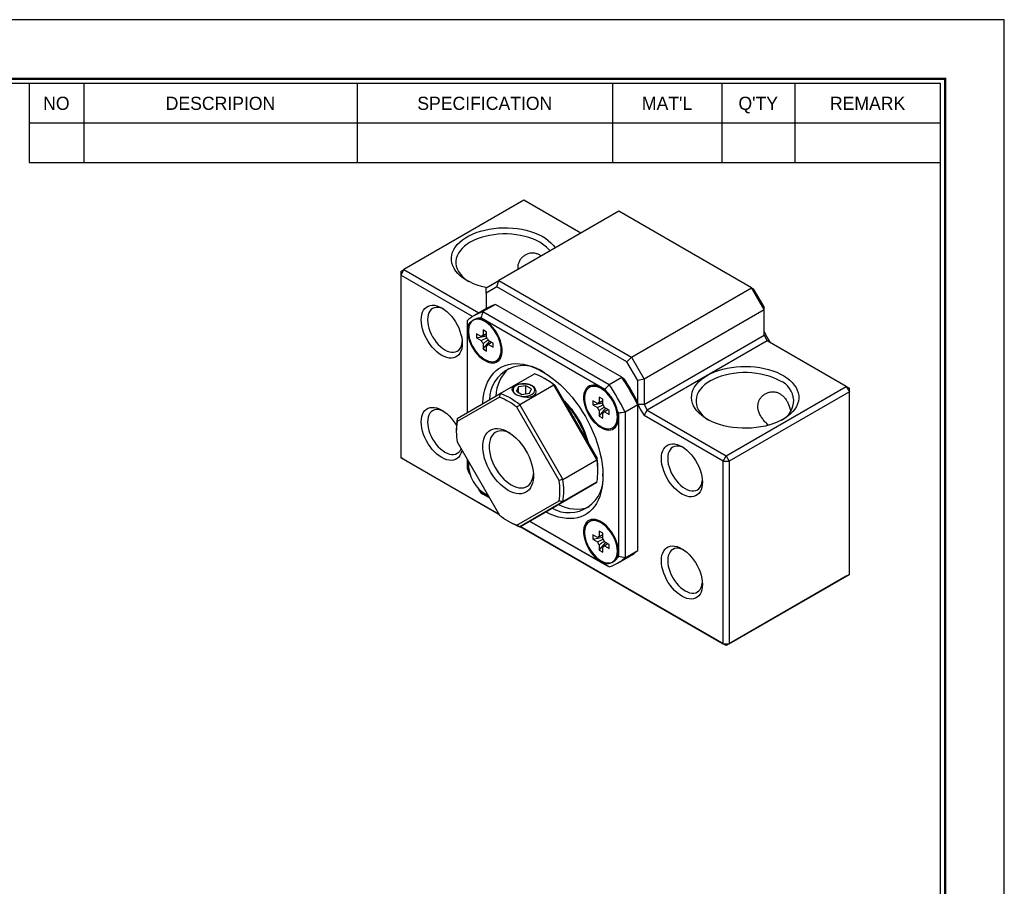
# Model space of a CAD drawing. Header units: millimetres. Extents: x 0 to 303, y 0 to 214.
# Tile 5 of 5: x 193 to 303, y 117 to 214. Entities that reach past the tile are written whole.
import ezdxf
from ezdxf.enums import TextEntityAlignment as Align

# ---------------------------------------------------------------- set-up
doc = ezdxf.new("R2010")
doc.units = ezdxf.units.MM
doc.layers.add('L1', color=7, linetype='CONTINUOUS')
doc.layers.add('OUTLINE', color=7, linetype='CONTINUOUS')

# ---------------------------------------------------------------- blocks, each defined once
blk = doc.blocks.new('표제란')
at = {"layer": 'L1', "color": 0}
for p, q in [((297, 210), (0, 210)), ((297, 0), (297, 210))]:
    blk.add_line(p, q, dxfattribs=at)
at = {"layer": 'L1'}
for p, q in [((190, 203), (190, 194.34)), ((196, 203), (196, 194.34)), ((226, 203), (226, 194.34)), ((254, 203), (254, 194.34)), ((266, 203), (266, 194.34)), ((274, 203), (274, 194.34)), ((190, 198.67), (290, 198.67)), ((190, 194.34), (290, 194.34))]:
    blk.add_line(p, q, dxfattribs=at)
at = {"layer": 'L1', "const_width": 0.25}
blk.add_lwpolyline([(290.5, 6.5), (290.5, 203.5), (10, 203.5), (10, 6.5)], close=True, dxfattribs=at)
at = {"layer": 'L1'}
blk.add_lwpolyline([(290, 7), (290, 203), (10.5, 203), (10.5, 7)], close=True, dxfattribs=at)
for s, p in [('NO', (193, 200.83)), ('DESCRIPION', (211, 200.83)), ('SPECIFICATION', (240, 200.83)), ("MAT'L", (260, 200.83)), ("Q'TY", (270, 200.83)), ('REMARK', (282, 200.83))]:
    blk.add_text(s, height=1.444, dxfattribs=at).set_placement(p, align=Align.MIDDLE_CENTER)
for tag, p in [('필렛', (179.25, 10.9)), ('모따기', (179.25, 8.3))]:
    blk.add_attdef(tag, text='', height=1.15, dxfattribs=at).set_placement(p, align=Align.MIDDLE_LEFT)
at = {"layer": 'OUTLINE', "ltscale": 0.5}
for tag, p, height in [('TITLE', (237.17, 24.41), 2.5), ('도번', (251.18, 15.64), 2.5), ('SCALE', (253.78, 9.55), 1.2), ('DATE', (277.02, 9.51), 1.2)]:
    blk.add_attdef(tag, p, '', height=height, dxfattribs=at)

msp = doc.modelspace()

# ---------------------------------------------------------------- linework, layer by layer
at = {"layer": 'OUTLINE'}
for p, q in [((249.1501, 193.9669), (235.7151, 186.211)), ((255.5134, 190.2934), (249.1501, 193.9669)), ((259.7567, 192.7431), (246.3217, 184.9872)), ((274.606, 184.1708), (259.7567, 192.7431)), ((235.7151, 186.211), (235.3616, 185.5986)), ((235.3616, 186.0068), (235.7151, 186.211)), ((235.7151, 186.211), (244.11, 181.3647)), ((235.3616, 186.0068), (235.3616, 185.5986)), ((235.3616, 185.5986), (235.3616, 165.1851)), ((243.4089, 180.953), (235.3616, 185.5986)), ((244.9075, 184.1705), (246.3217, 184.9872)), ((246.1146, 184.2903), (244.9075, 183.5932)), ((244.9075, 183.5932), (244.9075, 184.1705)), ((246.1146, 184.2903), (246.3217, 184.9872)), ((260.671, 175.8871), (246.1146, 184.2903)), ((246.3217, 184.9872), (261.171, 176.4149)), ((261.171, 176.4149), (274.606, 184.1708)), ((276.0202, 181.7213), (274.606, 184.1708)), ((274.606, 184.1708), (274.8131, 184.0511)), ((274.8131, 184.0511), (276.0202, 181.9604)), ((244.9075, 183.5932), (244.9075, 181.8251)), ((245.0399, 181.9015), (243.6257, 181.0851)), ((245.977, 182.3284), (244.5628, 181.512)), ((260.1015, 174.1745), (245.977, 182.3284)), ((276.0202, 181.7213), (276.0202, 181.9604)), ((258.2087, 172.8179), (244.3342, 180.8275)), ((244.5628, 181.512), (258.6872, 173.3581)), ((276.0202, 181.7213), (262.5852, 173.9654)), ((276.0202, 178.8634), (276.0202, 181.7213)), ((242.7862, 179.9335), (242.7862, 170.2082)), ((243.5776, 180.5955), (243.4716, 180.5343)), ((244.3752, 178.7448), (243.8522, 179.0467)), ((243.8522, 179.0467), (243.8522, 178.5797)), ((243.8522, 178.5797), (244.9737, 178.7963)), ((243.8522, 178.5797), (244.3752, 178.2778)), ((244.3752, 178.2778), (245.0017, 178.5858)), ((244.9737, 179.2273), (244.5692, 179.4608)), ((244.5692, 179.4608), (244.5692, 178.8569)), ((244.5692, 178.8569), (244.9737, 179.053)), ((244.9737, 178.6234), (244.9737, 179.2273)), ((262.5852, 171.1075), (276.0202, 178.8634)), ((276.3738, 178.6592), (276.0202, 179.2716)), ((276.0202, 178.8634), (276.3738, 178.251)), ((276.7272, 178.0469), (276.3738, 178.6592)), ((244.5692, 177.3378), (245.3177, 178.2008)), ((244.5692, 177.9417), (244.5692, 177.3378)), ((244.9737, 177.7082), (245.5279, 178.0794)), ((244.9737, 177.1043), (244.9737, 177.7082)), ((245.6907, 177.9854), (245.1678, 178.2873)), ((245.1678, 177.8202), (245.6907, 177.5183)), ((245.6907, 177.5183), (245.6907, 177.9854)), ((276.3738, 178.251), (269.6562, 174.3731)), ((285.2126, 173.1485), (276.3738, 178.251)), ((244.5692, 177.3378), (244.9737, 177.1043)), ((260.671, 175.8871), (261.171, 176.4149)), ((261.171, 176.4149), (262.5852, 173.9654)), ((246.0714, 176.0308), (246.1774, 176.092)), ((261.8781, 173.7963), (260.671, 175.8871)), ((246.5054, 172.356), (250.3238, 174.5603)), ((258.6872, 173.3581), (260.1015, 174.1745)), ((269.6562, 174.3731), (262.9387, 170.4951)), ((248.5378, 173.0937), (248.3136, 172.6108)), ((249.3743, 173.2231), (248.5378, 173.0937)), ((248.5378, 172.4814), (248.5378, 173.0937)), ((252.502, 173.3028), (248.6836, 171.0985)), ((249.9867, 172.8696), (249.3743, 173.2231)), ((249.3743, 172.3266), (249.3743, 173.2231)), ((251.626, 173.9234), (251.4139, 174.0459)), ((257.3238, 164.9512), (252.502, 173.3028)), ((252.6112, 173.2571), (257.3388, 165.0686)), ((256.5776, 173.0908), (256.4716, 173.0295)), ((262.5852, 173.9654), (261.8781, 173.7963)), ((261.8781, 171.3612), (261.8781, 173.7963)), ((262.5852, 173.9654), (262.5852, 171.1075)), ((271.7776, 165.3926), (285.2126, 173.1485)), ((285.2126, 173.1485), (285.5661, 172.5361)), ((285.2126, 173.1485), (285.5661, 172.9443)), ((246.3962, 171.9465), (241.6686, 169.2164)), ((241.6836, 169.5715), (246.5054, 172.356)), ((248.3136, 172.6108), (248.926, 172.2573)), ((248.926, 172.2573), (249.7625, 172.3867)), ((249.7625, 172.3867), (249.9867, 172.8696)), ((257.9737, 171.7226), (257.5692, 171.956)), ((257.5692, 171.956), (257.5692, 171.3522)), ((285.5661, 172.5361), (272.1311, 164.7802)), ((285.5661, 172.5361), (285.5661, 172.9443)), ((285.5661, 152.1226), (285.5661, 172.5361)), ((253.0962, 162.6194), (248.3686, 170.8078)), ((248.6836, 171.0985), (253.5054, 162.7469)), ((257.3752, 171.2401), (256.8522, 171.542)), ((256.8522, 171.542), (256.8522, 171.0749)), ((256.8522, 171.0749), (257.9737, 171.2916)), ((256.8522, 171.0749), (257.3752, 170.773)), ((257.3752, 170.773), (258.0017, 171.0811)), ((257.5692, 171.3522), (257.9737, 171.5482)), ((257.9737, 171.1187), (257.9737, 171.7226)), ((258.6907, 170.4807), (258.1678, 170.7826)), ((261.8781, 171.0974), (260.4638, 170.281)), ((261.8781, 171.1075), (262.2316, 170.4951)), ((262.5852, 171.1075), (261.8781, 171.1075)), ((261.8781, 154.787), (261.8781, 171.0974)), ((262.5852, 171.1075), (262.9387, 170.4951)), ((257.5692, 169.833), (258.3177, 170.696)), ((257.5692, 170.4369), (257.5692, 169.833)), ((257.5692, 169.833), (257.9737, 169.5995)), ((257.9737, 170.2034), (258.5279, 170.5746)), ((257.9737, 169.5995), (257.9737, 170.2034)), ((258.1678, 170.3155), (258.6907, 170.0136)), ((258.6907, 170.0136), (258.6907, 170.4807)), ((259.7567, 154.1149), (259.7567, 170.1366)), ((260.4638, 170.281), (260.4638, 153.9706)), ((262.2316, 170.4951), (262.5852, 169.8828)), ((262.5852, 169.8828), (262.9387, 170.4951)), ((271.424, 164.7802), (262.5852, 169.8828)), ((262.9387, 170.4951), (271.7776, 165.3926)), ((259.0714, 168.5261), (259.1774, 168.5873)), ((241.5841, 168.3713), (241.5841, 168.1264)), ((241.6686, 166.9387), (246.3962, 158.7503)), ((271.424, 164.7802), (271.7776, 165.3926)), ((271.7776, 165.3926), (272.1311, 164.7802)), ((235.3616, 165.1851), (246.3402, 158.8473)), ((235.7151, 164.9809), (235.3616, 165.1851)), ((246.3403, 158.8472), (235.7151, 164.9809)), ((242.7862, 165.003), (242.7862, 163.9118)), ((253.5054, 162.7469), (257.3238, 164.9512)), ((271.424, 164.7802), (272.1311, 164.7802)), ((271.424, 144.3667), (271.424, 164.7802)), ((272.1311, 164.7802), (272.1311, 144.3667)), ((242.9217, 163.6458), (243.1452, 163.2596)), ((257.4233, 163.6361), (257.4233, 163.881)), ((252.502, 159.6514), (257.3238, 162.4359)), ((257.3238, 162.4359), (253.5054, 160.2316)), ((243.9798, 161.8139), (244.1717, 161.4809)), ((244.3342, 161.2305), (245.2792, 160.685)), ((245.2793, 160.6849), (244.5628, 161.0985)), ((248.3686, 157.6117), (253.0962, 160.3417)), ((253.5054, 160.2316), (248.6836, 157.4471)), ((248.6836, 157.4471), (252.502, 159.6514)), ((247.3814, 158.084), (247.5935, 157.9615)), ((258.6872, 152.9446), (249.7857, 158.0834)), ((249.7858, 158.0834), (258.2087, 153.2209)), ((256.5776, 158.0788), (256.4716, 158.0176)), ((271.7776, 144.1625), (248.7245, 157.4708)), ((248.7246, 157.4708), (271.424, 144.3667)), ((257.3752, 156.2282), (256.8522, 156.5301)), ((256.8522, 156.5301), (256.8522, 156.063)), ((257.9737, 156.7106), (257.5692, 156.9441)), ((257.5692, 156.9441), (257.5692, 156.3402)), ((257.5692, 156.3402), (257.9737, 156.5363)), ((257.9737, 156.1068), (257.9737, 156.7106)), ((256.8522, 156.063), (257.9737, 156.2796)), ((256.8522, 156.063), (257.3752, 155.7611)), ((257.3752, 155.7611), (258.0017, 156.0692)), ((257.5692, 154.8211), (258.3177, 155.6841)), ((257.5692, 155.425), (257.5692, 154.8211)), ((257.9737, 155.1915), (258.5279, 155.5627)), ((258.6907, 155.4687), (258.1678, 155.7706)), ((258.6907, 155.0017), (258.6907, 155.4687)), ((257.5692, 154.8211), (257.9737, 154.5876)), ((257.9737, 154.5876), (257.9737, 155.1915)), ((258.1678, 155.3036), (258.6907, 155.0017)), ((260.4638, 153.9706), (261.8781, 154.787)), ((259.0714, 153.5141), (259.1774, 153.5754)), ((259.6244, 153.3715), (261.0386, 154.1879)), ((272.1311, 144.3667), (285.5661, 152.1226)), ((285.5661, 152.1226), (285.2126, 151.9184)), ((285.2126, 151.9184), (271.7776, 144.1625)), ((271.424, 144.3667), (272.1311, 144.3667)), ((271.7776, 144.1625), (271.424, 144.3667)), ((272.1311, 144.3667), (271.7776, 144.1625))]:
    msp.add_line(p, q, dxfattribs=at)
at = {"layer": 'OUTLINE', "flags": 128}
for points in [[(244.9391, 184.1887), (244.8869, 184.2001), (244.3999, 184.3221), (243.9335, 184.4684), (243.4914, 184.6379), (243.0769, 184.8293), (242.6934, 185.0412), (242.3437, 185.2717), (242.0308, 185.5192), (241.757, 185.7817), (241.5244, 186.0572), (241.3349, 186.3434), (241.19, 186.6382), (241.0908, 186.9392), (241.038, 187.2441), (241.0321, 187.5505), (241.0732, 187.856), (241.1609, 188.1583), (241.2945, 188.4548), (241.4729, 188.7434), (241.6949, 189.0217), (241.9586, 189.2877), (242.262, 189.5391), (242.6027, 189.7741), (242.978, 189.9908), (243.385, 190.1874), (243.8206, 190.3626), (244.2812, 190.5148), (244.7634, 190.643), (245.2633, 190.746), (245.777, 190.8231), (246.3005, 190.8737), (246.8297, 190.8974), (247.3605, 190.894), (247.8887, 190.8636), (248.4101, 190.8063), (248.9208, 190.7226), (249.4166, 190.6132), (249.8937, 190.479), (250.3484, 190.3209), (250.7772, 190.1402), (251.1766, 189.9384), (251.5435, 189.717), (251.8751, 189.4777), (252.1688, 189.2225), (252.4222, 188.9532), (252.6335, 188.6721), (252.653, 188.6422)], [(250.9179, 189.2725), (250.5425, 189.47), (250.1371, 189.6468), (249.7051, 189.8012), (249.2504, 189.9319), (248.7767, 190.0378), (248.288, 190.1181), (247.7887, 190.172), (247.2828, 190.199), (246.7748, 190.199), (246.269, 190.172), (245.7696, 190.1181), (245.281, 190.0378), (244.8073, 189.9319), (244.3525, 189.8012), (243.9206, 189.6468), (243.5152, 189.47), (243.1397, 189.2725), (242.7975, 189.0557), (242.4913, 188.8217), (242.2239, 188.5723), (241.9975, 188.3098), (241.8139, 188.0363), (241.6749, 187.7543), (241.5816, 187.466), (241.5347, 187.174), (241.5347, 186.8807), (241.5816, 186.5887), (241.6749, 186.3004), (241.8139, 186.0183), (241.9975, 185.7449), (242.2239, 185.4823), (242.4913, 185.233), (242.7975, 184.9989), (242.97, 184.8847)], [(242.2558, 177.9442), (242.2391, 177.634), (242.1891, 177.3477), (242.1065, 177.0894), (241.9926, 176.8629), (241.849, 176.6715), (241.6779, 176.5181), (241.4817, 176.4048), (241.2632, 176.3332), (241.0257, 176.3045), (240.7727, 176.3191), (240.5077, 176.3767), (240.2348, 176.4765), (239.9578, 176.6171), (239.6807, 176.7964), (239.4078, 177.0117), (239.1428, 177.26), (238.8898, 177.5376), (238.6523, 177.8405), (238.4338, 178.1642), (238.2376, 178.5041), (238.0665, 178.8552), (237.9229, 179.2123), (237.809, 179.5703), (237.7264, 179.9239), (237.6764, 180.268), (237.6597, 180.5975), (237.6764, 180.9077), (237.7264, 181.1941), (237.809, 181.4523), (237.9229, 181.6788), (238.0665, 181.8702), (238.2376, 182.0236), (238.4338, 182.137), (238.6523, 182.2085), (238.8898, 182.2372), (239.1428, 182.2226), (239.4078, 182.165), (239.6807, 182.0652), (239.9578, 181.9246), (240.2348, 181.7454), (240.5077, 181.53), (240.7727, 181.2817), (241.0257, 181.0041), (241.2632, 180.7012), (241.4817, 180.3775), (241.6779, 180.0376), (241.849, 179.6865), (241.9926, 179.3294), (242.1065, 178.9714), (242.1891, 178.6178), (242.2391, 178.2737), (242.2558, 177.9442)], [(240.1423, 181.8095), (240.0575, 181.8478), (239.808, 181.9345), (239.5672, 181.9791), (239.339, 181.9809), (239.1275, 181.9398), (238.9363, 181.8565), (238.7686, 181.7325), (238.6273, 181.5699), (238.5148, 181.3714), (238.433, 181.1404), (238.3834, 180.881), (238.3668, 180.5975), (238.3834, 180.2948), (238.433, 179.9781), (238.5148, 179.6528), (238.6273, 179.3244), (238.7686, 178.9986), (238.9363, 178.6809), (239.1275, 178.3769), (239.339, 178.0916), (239.5672, 177.83), (239.808, 177.5965), (240.0575, 177.3952), (240.3113, 177.2295), (240.5651, 177.1022), (240.8146, 177.0154), (241.0555, 176.9708), (241.2836, 176.969), (241.4951, 177.0101), (241.6863, 177.0934), (241.854, 177.2174), (241.9953, 177.3801), (242.1078, 177.5785), (242.1896, 177.8095), (242.2392, 178.0689), (242.2485, 178.1611)], [(242.9217, 180.043), (242.8595, 179.7956), (242.8297, 179.5227), (242.8327, 179.2287), (242.8686, 178.9187), (242.9367, 178.598), (243.0359, 178.2719), (243.1644, 177.9459), (243.3202, 177.6257), (243.5006, 177.3166), (243.7025, 177.0239), (243.9225, 176.7525), (244.1569, 176.507), (244.4017, 176.2915), (244.6527, 176.1098), (244.9058, 175.9649), (245.1566, 175.8592), (245.4008, 175.7946), (245.6344, 175.7721), (245.8534, 175.7921), (246.0541, 175.8543), (246.233, 175.9577), (246.3872, 176.1004), (246.514, 176.2801), (246.6113, 176.4936), (246.6775, 176.7375), (246.7114, 177.0076), (246.7124, 177.2992), (246.6805, 177.6075), (246.6163, 177.9272), (246.5209, 178.253), (246.3958, 178.5792), (246.2432, 178.9004), (246.0657, 179.2112), (245.8663, 179.5062), (245.6484, 179.7805), (245.4155, 180.0295), (245.1718, 180.2488), (244.9213, 180.4348), (244.6683, 180.5844), (244.417, 180.695), (244.1717, 180.7648)], [(246.6099, 177.2212), (246.5935, 177.5136), (246.5446, 177.8198), (246.4641, 178.1342), (246.3533, 178.4513), (246.2143, 178.7653), (246.0496, 179.0708), (245.862, 179.3621), (245.655, 179.6343), (245.4322, 179.8822), (245.1977, 180.1017), (244.9555, 180.2886), (244.71, 180.4398), (244.4657, 180.5525), (244.2268, 180.6247), (243.9976, 180.655), (243.7822, 180.6431), (243.5845, 180.589), (243.4079, 180.4938), (243.2557, 180.3591), (243.1306, 180.1873), (243.0347, 179.9815), (242.9698, 179.7455), (242.9371, 179.4833), (242.9371, 179.1997), (242.9698, 178.8997), (243.0347, 178.5887), (243.1306, 178.2723), (243.2557, 177.956), (243.4079, 177.6456), (243.5845, 177.3465), (243.7822, 177.0642), (243.9976, 176.8035), (244.2268, 176.5693), (244.4657, 176.3656), (244.71, 176.1962), (244.9555, 176.064), (245.1977, 175.9713), (245.4322, 175.9199), (245.655, 175.9107), (245.862, 175.9438), (246.0496, 176.0186), (246.2143, 176.1339), (246.3533, 176.2874), (246.4641, 176.4766), (246.5446, 176.698), (246.5935, 176.9477), (246.6099, 177.2212)], [(244.5602, 171.2326), (244.5632, 171.3028), (244.604, 171.8186), (244.6774, 172.311), (244.7828, 172.7777), (244.9199, 173.2163), (245.088, 173.6248), (245.2861, 174.0011), (245.5134, 174.3435), (245.7688, 174.6501), (246.051, 174.9197), (246.3586, 175.1507), (246.6901, 175.3422), (247.044, 175.4931), (247.4185, 175.6028), (247.8117, 175.6707), (248.2218, 175.6964), (248.6467, 175.6799), (249.0845, 175.6213), (249.5328, 175.5207), (249.9897, 175.3788), (250.4528, 175.1961), (250.9199, 174.9737), (251.3887, 174.7125), (251.8569, 174.4138), (252.3223, 174.0792), (252.7826, 173.7102), (253.2355, 173.3086), (253.6788, 172.8764), (254.1104, 172.4157), (254.5282, 171.9287), (254.9301, 171.4178), (255.3142, 170.8855), (255.6785, 170.3344), (256.0215, 169.7672)], [(269.6562, 174.3731), (270.0478, 174.58), (270.4695, 174.766), (270.9181, 174.9299), (271.3899, 175.0702), (271.8814, 175.1859), (272.3887, 175.2761), (272.9079, 175.34), (273.4347, 175.3772), (273.9652, 175.3874), (274.4952, 175.3704), (275.0206, 175.3265), (275.5371, 175.256), (276.0408, 175.1593), (276.5278, 175.0374), (276.9942, 174.8911), (277.4363, 174.7216), (277.8508, 174.5301), (278.2343, 174.3183), (278.5839, 174.0877), (278.8969, 173.8402), (279.1707, 173.5777), (279.4033, 173.3023), (279.5928, 173.016), (279.7377, 172.7213), (279.8369, 172.4202), (279.8897, 172.1153), (279.8956, 171.8089), (279.8545, 171.5034), (279.7668, 171.2012), (279.6332, 170.9046), (279.4548, 170.6161), (279.2328, 170.3377), (278.9691, 170.0718), (278.6657, 169.8203), (278.325, 169.5854), (277.9497, 169.3687), (277.5427, 169.172), (277.1071, 168.9969), (276.6464, 168.8446), (276.1643, 168.7165), (275.6644, 168.6135), (275.1507, 168.5363), (274.6272, 168.4857), (274.098, 168.462), (273.5672, 168.4654), (273.039, 168.4959), (272.5176, 168.5532), (272.0069, 168.6368), (271.5111, 168.7462), (271.034, 168.8805), (270.5793, 169.0386), (270.1505, 169.2192), (269.7511, 169.421), (269.3842, 169.6425), (269.0526, 169.8817), (268.7589, 170.137), (268.5055, 170.4062), (268.2942, 170.6873), (268.1269, 170.9781), (268.0047, 171.2763), (267.9286, 171.5796), (267.8992, 171.8855), (267.9169, 172.1918), (267.9813, 172.4959), (268.092, 172.7956), (268.2482, 173.0885), (268.4486, 173.3722), (268.6917, 173.6446), (268.9755, 173.9036), (269.2979, 174.147), (269.6562, 174.3731)], [(277.788, 173.7607), (277.4125, 173.9583), (277.0071, 174.135), (276.5752, 174.2894), (276.1204, 174.4201), (275.6467, 174.5261), (275.1581, 174.6063), (274.6587, 174.6602), (274.1529, 174.6873), (273.6449, 174.6873), (273.139, 174.6602), (272.6396, 174.6063), (272.151, 174.5261), (271.6773, 174.4201), (271.2226, 174.2894), (270.7906, 174.135), (270.3852, 173.9583), (270.0098, 173.7607), (269.6675, 173.544), (269.3614, 173.3099), (269.094, 173.0606), (268.8675, 172.7981), (268.684, 172.5246), (268.545, 172.2425), (268.4516, 171.9542), (268.4047, 171.6622), (268.4047, 171.3689), (268.4516, 171.0769), (268.545, 170.7886), (268.684, 170.5066), (268.8675, 170.2331), (269.094, 169.9706), (269.3614, 169.7212), (269.6675, 169.4872), (269.84, 169.3729)], [(248.2878, 172.2424), (248.4726, 172.1548), (248.6835, 172.0898), (248.9122, 172.0497), (249.1501, 172.0362), (249.3881, 172.0497), (249.6168, 172.0898), (249.8277, 172.1548), (250.0125, 172.2424), (250.1641, 172.3491), (250.2768, 172.4708), (250.3462, 172.6028), (250.3696, 172.7402), (250.3462, 172.8775), (250.2768, 173.0096), (250.1641, 173.1313), (250.0125, 173.238), (249.8277, 173.3255), (249.6168, 173.3906), (249.3881, 173.4307), (249.1501, 173.4442), (248.9122, 173.4307), (248.6835, 173.3906), (248.4726, 173.3255), (248.2878, 173.238), (248.1362, 173.1313), (248.0235, 173.0096), (247.9541, 172.8775), (247.9306, 172.7402), (247.9541, 172.6028), (248.0235, 172.4708), (248.1362, 172.3491), (248.2878, 172.2424)], [(258.3712, 172.5675), (258.126, 172.781), (257.8747, 172.9605), (257.6216, 173.1031), (257.3711, 173.2063), (257.1274, 173.2684), (256.8946, 173.2882), (256.6766, 173.2656), (256.4772, 173.2008), (256.2997, 173.095), (256.1471, 172.9499), (256.022, 172.7681), (255.9266, 172.5525), (255.8624, 172.3069), (255.8305, 172.0354), (255.8316, 171.7426), (255.8654, 171.4334), (255.9316, 171.1132), (256.0289, 170.7872), (256.1557, 170.4612), (256.3099, 170.1404), (256.4888, 169.8305), (256.6895, 169.5366), (256.9085, 169.2637), (257.1421, 169.0165), (257.3864, 168.7991), (257.6372, 168.6152), (257.8902, 168.4679), (258.1413, 168.3598), (258.3861, 168.2926), (258.6204, 168.2675), (258.8404, 168.2849), (259.0423, 168.3446), (259.2227, 168.4454), (259.3785, 168.5858), (259.5071, 168.7633), (259.6062, 168.9748), (259.6743, 169.217), (259.7102, 169.4855), (259.7133, 169.776), (259.6834, 170.0834), (259.6212, 170.4026)], [(259.6099, 169.7165), (259.5935, 170.0089), (259.5446, 170.3151), (259.4641, 170.6295), (259.3533, 170.9465), (259.2143, 171.2606), (259.0496, 171.566), (258.862, 171.8574), (258.655, 172.1295), (258.4322, 172.3775), (258.1977, 172.5969), (257.9555, 172.7839), (257.71, 172.9351), (257.4657, 173.0478), (257.2268, 173.1199), (256.9976, 173.1503), (256.7822, 173.1383), (256.5845, 173.0843), (256.4079, 172.989), (256.2557, 172.8543), (256.1306, 172.6826), (256.0347, 172.4768), (255.9698, 172.2407), (255.9371, 171.9786), (255.9371, 171.695), (255.9698, 171.395), (256.0347, 171.084), (256.1306, 170.7676), (256.2557, 170.4513), (256.4079, 170.1409), (256.5845, 169.8418), (256.7822, 169.5594), (256.9976, 169.2988), (257.2268, 169.0646), (257.4657, 168.8609), (257.71, 168.6914), (257.9555, 168.5592), (258.1977, 168.4666), (258.4322, 168.4152), (258.655, 168.406), (258.862, 168.4391), (259.0496, 168.5139), (259.2143, 168.6291), (259.3533, 168.7827), (259.4641, 168.9719), (259.5446, 169.1933), (259.5935, 169.443), (259.6099, 169.7165)], [(242.2084, 166.0037), (242.1891, 165.9161), (242.1065, 165.6578), (241.9926, 165.4313), (241.849, 165.24), (241.6779, 165.0865), (241.4817, 164.9732), (241.2632, 164.9017), (241.0257, 164.873), (240.7727, 164.8875), (240.5077, 164.9452), (240.2348, 165.045), (239.9578, 165.1855), (239.6807, 165.3648), (239.4078, 165.5801), (239.1428, 165.8284), (238.8898, 166.106), (238.6523, 166.4089), (238.4338, 166.7327), (238.2376, 167.0725), (238.0665, 167.4236), (237.9229, 167.7807), (237.809, 168.1387), (237.7264, 168.4923), (237.6764, 168.8364), (237.6597, 169.166), (237.6764, 169.4762), (237.7264, 169.7625), (237.809, 170.0208), (237.9229, 170.2473), (238.0665, 170.4386), (238.2376, 170.5921), (238.4338, 170.7054), (238.6523, 170.7769), (238.8898, 170.8056), (239.1428, 170.791), (239.4078, 170.7334), (239.6807, 170.6336), (239.9578, 170.493), (240.2348, 170.3138), (240.5077, 170.0984), (240.7727, 169.8502), (241.0257, 169.5725), (241.2632, 169.2697), (241.4817, 168.9459), (241.5937, 168.7586)], [(240.1423, 170.378), (240.0575, 170.4162), (239.808, 170.5029), (239.5672, 170.5475), (239.339, 170.5493), (239.1275, 170.5082), (238.9363, 170.425), (238.7686, 170.3009), (238.6273, 170.1383), (238.5148, 169.9398), (238.433, 169.7089), (238.3834, 169.4494), (238.3668, 169.166), (238.3834, 168.8633), (238.433, 168.5465), (238.5148, 168.2212), (238.6273, 167.8928), (238.7686, 167.567), (238.9363, 167.2494), (239.1275, 166.9453), (239.339, 166.66), (239.5672, 166.3984), (239.808, 166.165), (240.0575, 165.9636), (240.3113, 165.7979), (240.5651, 165.6706), (240.8146, 165.5839), (241.0555, 165.5392), (241.2836, 165.5375), (241.4951, 165.5786), (241.6863, 165.6618), (241.854, 165.7858), (241.9953, 165.9485), (242.1078, 166.147), (242.1156, 166.1645)], [(256.0215, 169.7672), (256.3412, 169.1866), (256.6363, 168.5955), (256.9052, 167.9967), (257.1467, 167.3932), (257.3596, 166.7879), (257.5428, 166.1837), (257.6955, 165.5837), (257.8168, 164.9906), (257.9063, 164.4075), (257.9634, 163.8371), (257.988, 163.2822), (257.9798, 162.7456), (257.9389, 162.2298), (257.8656, 161.7374), (257.7601, 161.2707), (257.623, 160.8321), (257.455, 160.4236), (257.2568, 160.0473), (257.0295, 159.7049), (256.7741, 159.3983), (256.4919, 159.1288), (256.1843, 158.8977), (255.8528, 158.7062), (255.4989, 158.5553), (255.1245, 158.4456), (254.7312, 158.3778), (254.3211, 158.352), (253.8962, 158.3685), (253.4585, 158.4272), (253.0101, 158.5277), (252.5532, 158.6696), (252.0901, 158.8523), (251.623, 159.0747), (251.56, 159.1076)], [(247.3824, 168.0452), (247.6882, 167.8496), (247.9904, 167.6179), (248.2855, 167.3529), (248.57, 167.0578), (248.8406, 166.7359), (249.0941, 166.3911), (249.3275, 166.0274), (249.5381, 165.6491), (249.7234, 165.2605), (249.8813, 164.8664), (250.0099, 164.4712), (250.1077, 164.0796), (250.1735, 163.6962), (250.2067, 163.3255), (250.2067, 162.9718), (250.1735, 162.6394), (250.1077, 162.332), (250.0099, 162.0533), (249.8813, 161.8066), (249.7234, 161.5947), (249.5381, 161.4201), (249.3275, 161.285), (249.0941, 161.1908), (248.8406, 161.1386), (248.57, 161.1292), (248.2855, 161.1625), (247.9904, 161.2383), (247.6882, 161.3555), (247.3824, 161.5129), (247.0766, 161.7086), (246.7743, 161.9403), (246.4793, 162.2053), (246.1947, 162.5004), (245.9242, 162.8223), (245.6707, 163.1671), (245.4373, 163.5308), (245.2267, 163.9091), (245.0413, 164.2976), (244.8834, 164.6918), (244.7548, 165.087), (244.657, 165.4786), (244.5912, 165.862), (244.5581, 166.2327), (244.5581, 166.5863), (244.5912, 166.9188), (244.657, 167.2262), (244.7548, 167.5049), (244.8834, 167.7516), (245.0413, 167.9635), (245.2267, 168.138), (245.4373, 168.2732), (245.6707, 168.3674), (245.9242, 168.4195), (246.1947, 168.429), (246.4793, 168.3956), (246.7743, 168.3199), (247.0766, 168.2026), (247.3824, 168.0452)], [(247.5655, 167.9327), (247.4486, 167.9876), (247.1652, 168.0935), (246.8895, 168.1574), (246.6252, 168.1783), (246.376, 168.156), (246.1451, 168.0908), (245.9358, 167.9836), (245.7508, 167.8358), (245.5926, 167.6494), (245.4635, 167.427), (245.365, 167.1715), (245.2987, 166.8865), (245.2652, 166.5757), (245.2652, 166.2433), (245.2987, 165.8939), (245.365, 165.5322), (245.4635, 165.1631), (245.5926, 164.7915), (245.7508, 164.4226), (245.9358, 164.0612), (246.1451, 163.7123), (246.376, 163.3805), (246.6252, 163.0705), (246.8895, 162.7863), (247.1652, 162.5318), (247.4486, 162.3105), (247.7359, 162.1253), (248.0232, 161.9788), (248.3067, 161.8728), (248.5824, 161.809), (248.8466, 161.7881), (249.0959, 161.8104), (249.3267, 161.8756), (249.5361, 161.9828), (249.7211, 162.1306), (249.8792, 162.3169), (250.0084, 162.5394), (250.1068, 162.7948), (250.1732, 163.0799), (250.2049, 163.3606)], [(269.1259, 162.4324), (269.1092, 162.1222), (269.0591, 161.8359), (268.9766, 161.5776), (268.8627, 161.3511), (268.7191, 161.1598), (268.548, 161.0063), (268.3517, 160.893), (268.1333, 160.8215), (267.8958, 160.7928), (267.6427, 160.8074), (267.3778, 160.865), (267.1048, 160.9648), (266.8278, 161.1053), (266.5508, 161.2846), (266.2778, 161.5), (266.0129, 161.7482), (265.7598, 162.0259), (265.5223, 162.3287), (265.3039, 162.6525), (265.1077, 162.9924), (264.9365, 163.3434), (264.7929, 163.7005), (264.6791, 164.0585), (264.5965, 164.4121), (264.5465, 164.7562), (264.5297, 165.0858), (264.5465, 165.396), (264.5965, 165.6823), (264.6791, 165.9406), (264.7929, 166.1671), (264.9365, 166.3584), (265.1077, 166.5119), (265.3039, 166.6252), (265.5223, 166.6967), (265.7598, 166.7254), (266.0129, 166.7109), (266.2778, 166.6532), (266.5508, 166.5534), (266.8278, 166.4129), (267.1048, 166.2336), (267.3778, 166.0183), (267.6427, 165.77), (267.8958, 165.4924), (268.1333, 165.1895), (268.3517, 164.8657), (268.548, 164.5259), (268.7191, 164.1748), (268.8627, 163.8177), (268.9766, 163.4597), (269.0591, 163.1061), (269.1092, 162.762), (269.1259, 162.4324)], [(267.0123, 166.2978), (266.9275, 166.336), (266.6781, 166.4227), (266.4372, 166.4674), (266.2091, 166.4691), (265.9976, 166.428), (265.8064, 166.3448), (265.6387, 166.2208), (265.4973, 166.0581), (265.3848, 165.8596), (265.3031, 165.6287), (265.2535, 165.3693), (265.2368, 165.0858), (265.2535, 164.7831), (265.3031, 164.4663), (265.3848, 164.141), (265.4973, 163.8126), (265.6387, 163.4868), (265.8064, 163.1692), (265.9976, 162.8651), (266.2091, 162.5798), (266.4372, 162.3182), (266.6781, 162.0848), (266.9275, 161.8835), (267.1814, 161.7177), (267.4352, 161.5904), (267.6846, 161.5037), (267.9255, 161.4591), (268.1536, 161.4573), (268.3651, 161.4984), (268.5564, 161.5816), (268.7241, 161.7057), (268.8654, 161.8683), (268.9779, 162.0668), (269.0596, 162.2977), (269.1093, 162.5572), (269.1185, 162.6493)], [(259.6212, 154.0054), (259.6834, 154.2528), (259.7133, 154.5257), (259.7102, 154.8197), (259.6743, 155.1297), (259.6062, 155.4504), (259.5071, 155.7765), (259.3785, 156.1025), (259.2227, 156.4227), (259.0423, 156.7318), (258.8404, 157.0245), (258.6204, 157.296), (258.3861, 157.5415), (258.1413, 157.7569), (257.8902, 157.9386), (257.6372, 158.0835), (257.3864, 158.1892), (257.1421, 158.2538), (256.9085, 158.2763), (256.6895, 158.2563), (256.4888, 158.1941), (256.3099, 158.0907), (256.1557, 157.948), (256.0289, 157.7684), (255.9316, 157.5548), (255.8654, 157.3109), (255.8316, 157.0408), (255.8305, 156.7492), (255.8624, 156.4409), (255.9266, 156.1212), (256.022, 155.7954), (256.1471, 155.4692), (256.2997, 155.148), (256.4772, 154.8372), (256.6766, 154.5422), (256.8946, 154.2679), (257.1274, 154.019), (257.3711, 153.7996), (257.6216, 153.6136), (257.8747, 153.464), (258.126, 153.3534), (258.3712, 153.2836)], [(259.6099, 154.7045), (259.5935, 154.997), (259.5446, 155.3031), (259.4641, 155.6176), (259.3533, 155.9346), (259.2143, 156.2487), (259.0496, 156.5541), (258.862, 156.8455), (258.655, 157.1176), (258.4322, 157.3656), (258.1977, 157.585), (257.9555, 157.772), (257.71, 157.9232), (257.4657, 158.0358), (257.2268, 158.108), (256.9976, 158.1384), (256.7822, 158.1264), (256.5845, 158.0723), (256.4079, 157.9771), (256.2557, 157.8424), (256.1306, 157.6706), (256.0347, 157.4649), (255.9698, 157.2288), (255.9371, 156.9666), (255.9371, 156.683), (255.9698, 156.3831), (256.0347, 156.0721), (256.1306, 155.7556), (256.2557, 155.4394), (256.4079, 155.1289), (256.5845, 154.8299), (256.7822, 154.5475), (256.9976, 154.2869), (257.2268, 154.0526), (257.4657, 153.849), (257.71, 153.6795), (257.9555, 153.5473), (258.1977, 153.4547), (258.4322, 153.4033), (258.655, 153.3941), (258.862, 153.4271), (259.0496, 153.502), (259.2143, 153.6172), (259.3533, 153.7708), (259.4641, 153.96), (259.5446, 154.1814), (259.5935, 154.431), (259.6099, 154.7045)], [(269.1259, 151.0009), (269.1092, 150.6907), (269.0591, 150.4043), (268.9766, 150.146), (268.8627, 149.9196), (268.7191, 149.7282), (268.548, 149.5747), (268.3517, 149.4614), (268.1333, 149.3899), (267.8958, 149.3612), (267.6427, 149.3758), (267.3778, 149.4334), (267.1048, 149.5332), (266.8278, 149.6738), (266.5508, 149.853), (266.2778, 150.0684), (266.0129, 150.3167), (265.7598, 150.5943), (265.5223, 150.8972), (265.3039, 151.2209), (265.1077, 151.5608), (264.9365, 151.9119), (264.7929, 152.269), (264.6791, 152.627), (264.5965, 152.9806), (264.5465, 153.3246), (264.5297, 153.6542), (264.5465, 153.9644), (264.5965, 154.2507), (264.6791, 154.509), (264.7929, 154.7355), (264.9365, 154.9269), (265.1077, 155.0803), (265.3039, 155.1936), (265.5223, 155.2652), (265.7598, 155.2939), (266.0129, 155.2793), (266.2778, 155.2217), (266.5508, 155.1219), (266.8278, 154.9813), (267.1048, 154.802), (267.3778, 154.5867), (267.6427, 154.3384), (267.8958, 154.0608), (268.1333, 153.7579), (268.3517, 153.4342), (268.548, 153.0943), (268.7191, 152.7432), (268.8627, 152.3861), (268.9766, 152.0281), (269.0591, 151.6745), (269.1092, 151.3304), (269.1259, 151.0009)], [(267.0123, 154.8662), (266.9275, 154.9044), (266.6781, 154.9912), (266.4372, 155.0358), (266.2091, 155.0376), (265.9976, 154.9965), (265.8064, 154.9132), (265.6387, 154.7892), (265.4973, 154.6265), (265.3848, 154.4281), (265.3031, 154.1971), (265.2535, 153.9377), (265.2368, 153.6542), (265.2535, 153.3515), (265.3031, 153.0348), (265.3848, 152.7094), (265.4973, 152.3811), (265.6387, 152.0553), (265.8064, 151.7376), (265.9976, 151.4335), (266.2091, 151.1483), (266.4372, 150.8867), (266.6781, 150.6532), (266.9275, 150.4519), (267.1814, 150.2861), (267.4352, 150.1588), (267.6846, 150.0721), (267.9255, 150.0275), (268.1536, 150.0257), (268.3651, 150.0668), (268.5564, 150.1501), (268.7241, 150.2741), (268.8654, 150.4367), (268.9779, 150.6352), (269.0596, 150.8662), (269.1093, 151.1256), (269.1185, 151.2178)]]:
    msp.add_lwpolyline(points, dxfattribs=at)
at = {"layer": 'OUTLINE'}
for centre, radius, start, end in [((249.1043, 185.962), 3.7747, 38.328614, 61.284069), ((247.7339, 177.2298), 5.3928, 109.013124, 119.970686), ((246.3116, 176.4323), 5.3723, 108.997779, 131.012973), ((244.1137, 179.4437), 1.2705, 55.921062, 114.955885), ((246.1576, 175.8562), 5.2951, 110.141551, 112.026942), ((246.1808, 175.8691), 5.2956, 127.983606, 129.868888), ((244.5677, 178.6355), 0.2215, 89.610904, 150.399848), ((244.1602, 177.9297), 1.0691, 19.542154, 40.457846), ((245.3827, 178.6354), 1.0691, 199.542154, 220.457846), ((244.9752, 177.9296), 0.2215, 269.611359, 330.399392), ((245.4284, 177.1416), 1.2894, 305.515078, 3.597215), ((249.1123, 171.6602), 3.8156, 52.184558, 180.034241), ((250.4249, 171.889), 4.4247, 131.503461, 177.704083), ((247.4731, 167.107), 7.9798, 50.935689, 69.069688), ((237.0982, 158.8422), 27.6448, 26.315303, 33.684697), ((249.4151, 172.2668), 1.15, 37.156725, 82.848651), ((247.2404, 166.3772), 8.728, 52.022102, 59.83631), ((257.1137, 171.9389), 1.2705, 55.921018, 114.955945), ((235.684, 158.0257), 27.6448, 26.315303, 33.684697), ((237.9393, 159.3277), 26.7931, 26.687692, 33.312308), ((276.9509, 171.5311), 2.3815, 295.008726, 69.422044), ((243.574, 164.7801), 7.702, 51.500332, 68.505045), ((243.6548, 164.9027), 7.9798, 50.935689, 69.069688), ((235.9542, 158.1902), 26.6314, 32.674406, 33.316673), ((246.7599, 164.4197), 9.9018, 13.339225, 46.660775), ((245.8032, 163.8675), 10.8856, 16.631778, 43.368222), ((257.5677, 171.1307), 0.2215, 89.611131, 150.39962), ((258.3827, 171.1307), 1.0691, 199.542237, 220.457763), ((257.1602, 170.4249), 1.0691, 19.542071, 40.457929), ((257.9752, 170.4249), 0.2215, 269.611131, 330.39962), ((258.4284, 169.6369), 1.2894, 305.515111, 3.597217), ((235.9608, 158.1772), 26.6322, 26.683363, 27.325617), ((249.2878, 168.0776), 7.7039, 171.499022, 188.500978), ((248.5298, 168.3997), 6.9458, 170.287593, 180.23454), ((245.5314, 164.3555), 2.7045, 169.409206, 195.213988), ((246.685, 164.3753), 3.7358, 175.063742, 244.936258), ((249.4417, 163.6936), 7.9818, 350.93447, 9.06553), ((248.694, 163.8569), 8.7293, 0.158727, 7.979534), ((266.5821, 175.8712), 26.6322, 206.683363, 207.325617), ((254.2041, 162.8394), 3.8174, 240.019676, 7.754205), ((245.4769, 161.4806), 7.7039, 351.499022, 8.500978), ((245.6234, 161.4892), 7.9818, 350.93447, 9.06553), ((266.5887, 175.8582), 26.6314, 212.674406, 213.316673), ((246.0599, 163.337), 2.6478, 224.508331, 250.873118), ((255.0576, 163.8167), 4.3863, 242.076526, 288.70518), ((251.1908, 164.778), 7.702, 231.500332, 248.505045), ((251.1336, 164.0513), 7.044, 239.829853, 249.646071), ((257.1137, 156.927), 1.2705, 55.921018, 114.955945), ((257.5677, 156.1188), 0.2215, 89.611359, 150.399392), ((258.3827, 156.1187), 1.0691, 199.542154, 220.457846), ((257.1602, 155.413), 1.0691, 19.542154, 40.457846), ((257.9752, 155.413), 0.2215, 269.610904, 330.399848), ((258.4284, 154.6249), 1.2894, 305.515076, 3.597252), ((258.3413, 158.8556), 5.3909, 300.021939, 310.999529), ((256.3854, 158.1922), 5.2951, 290.141551, 292.026942), ((256.9384, 158.0243), 5.3723, 288.997779, 311.012973), ((256.3621, 158.1793), 5.2956, 307.983606, 309.868888)]:
    msp.add_arc(centre, radius, start, end, dxfattribs=at)
for points, knots in [([(251.0779, 187.7329), (250.9872, 187.7948), (250.8006, 187.9223), (250.4894, 188.0265), (250.1649, 188.072), (249.8393, 188.0465), (249.5146, 187.9553), (249.2041, 187.7948), (248.9168, 187.5629), (248.6799, 187.2663), (248.5188, 186.9224), (248.4429, 186.5701), (248.4602, 186.3354), (248.4683, 186.2264)], [0, 0, 0, 0, 0.08157056, 0.16786859, 0.25419346, 0.34170375, 0.42924701, 0.52510286, 0.62095682, 0.72292301, 0.82480356, 0.91857308, 1, 1, 1, 1]), ([(244.1717, 180.7648), (243.9697, 180.7807), (243.762, 180.7307), (243.3337, 180.4836), (243.1245, 180.2926), (242.9217, 180.043)], [0, 0, 0, 0, 0.5, 0.5, 1, 1, 1, 1]), ([(244.9737, 179.0392), (244.8842, 178.9953), (244.6844, 178.8974), (244.4852, 178.7991), (244.3752, 178.7448)], [0, 0, 0, 0, 0.44785852, 1, 1, 1, 1]), ([(245.1473, 178.3288), (245.0566, 178.2679), (244.864, 178.1385), (244.6712, 178.0098), (244.5692, 177.9417)], [0, 0, 0, 0, 0.47065918, 1, 1, 1, 1]), ([(245.5401, 178.0723), (245.5099, 178.0518), (245.3861, 177.9677), (245.2618, 177.8837), (245.1678, 177.8202)], [0, 0, 0, 0, 0.243557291, 1, 1, 1, 1]), ([(247.9686, 172.4902), (247.9152, 172.5499), (247.875, 172.6125), (247.8282, 172.7374), (247.8207, 172.8009), (247.8554, 172.9926), (247.9574, 173.1193), (248.2292, 173.2766), (248.3356, 173.3215), (248.5689, 173.3934), (248.694, 173.4196), (248.9468, 173.4513), (249.0753, 173.4568), (249.3233, 173.4474), (249.4429, 173.4328), (249.5583, 173.4079)], [0, 0, 0, 0, 0.125, 0.125, 0.25, 0.25, 0.5, 0.5, 0.625, 0.625, 0.75, 0.75, 0.875, 0.875, 1, 1, 1, 1]), ([(249.5583, 173.4079), (249.6482, 173.3944), (249.733, 173.3746), (249.8925, 173.322), (249.9678, 173.2887), (250.1673, 173.1734), (250.2702, 173.073), (250.3316, 172.9614)], [0, 0, 0, 0, 0.25, 0.25, 0.5, 0.5, 1, 1, 1, 1]), ([(248.742, 172.0438), (248.5648, 172.088), (248.4005, 172.1524), (248.1987, 172.269), (248.1403, 172.3102), (248.0406, 172.3972), (247.9993, 172.4435), (247.9686, 172.4902)], [0, 0, 0, 0, 0.5, 0.5, 0.75, 0.75, 1, 1, 1, 1]), ([(250.3316, 172.9614), (250.3854, 172.8888), (250.4246, 172.8119), (250.472, 172.6507), (250.4793, 172.5671), (250.457, 172.4049), (250.4265, 172.3235), (250.3249, 172.1775), (250.2522, 172.1113), (250.0738, 172.0075), (249.9659, 171.9686), (249.7342, 171.921), (249.6086, 171.9116), (249.2299, 171.9186), (248.9711, 171.9693), (248.742, 172.0438)], [0, 0, 0, 0, 0.125, 0.125, 0.25, 0.25, 0.375, 0.375, 0.5, 0.5, 0.625, 0.625, 0.75, 0.75, 1, 1, 1, 1]), ([(259.6212, 170.4026), (259.534, 170.8196), (259.3869, 171.2149), (258.9588, 171.9569), (258.6888, 172.2835), (258.3712, 172.5675)], [0, 0, 0, 0, 0.5, 0.5, 1, 1, 1, 1]), ([(276.4994, 168.8096), (276.4654, 168.8404), (276.3164, 168.9754), (276.075, 169.2366), (275.7865, 169.5982), (275.5505, 169.9868), (275.3874, 170.3851), (275.3147, 170.7766), (275.3252, 171.1353), (275.4105, 171.4607), (275.5528, 171.7515), (275.7521, 172.0103), (276.0093, 172.2383), (276.3177, 172.4165), (276.6714, 172.5315), (277.0456, 172.5625), (277.4133, 172.506), (277.7547, 172.3643), (278.0546, 172.159), (278.3155, 171.8947), (278.5403, 171.5837), (278.7313, 171.2261), (278.8898, 170.8185), (278.9829, 170.5221), (279.0156, 170.3597), (279.0168, 170.3533)], [0, 0, 0, 0, 0.01422273, 0.06244517, 0.11066645, 0.16196271, 0.21321589, 0.26038866, 0.3075513, 0.34954382, 0.39155673, 0.43551705, 0.47949226, 0.52902915, 0.57855367, 0.62939132, 0.6801968, 0.72632761, 0.77245658, 0.81553614, 0.85863145, 0.90356894, 0.94852101, 0.99797761, 1, 1, 1, 1]), ([(257.9737, 171.5344), (257.8842, 171.4906), (257.6844, 171.3927), (257.4852, 171.2944), (257.3752, 171.2401)], [0, 0, 0, 0, 0.44785852, 1, 1, 1, 1]), ([(258.1473, 170.8241), (258.0566, 170.7632), (257.8639, 170.6338), (257.6712, 170.5051), (257.5692, 170.4369)], [0, 0, 0, 0, 0.47065918, 1, 1, 1, 1]), ([(258.5401, 170.5676), (258.5099, 170.5471), (258.3861, 170.4629), (258.2618, 170.379), (258.1678, 170.3155)], [0, 0, 0, 0, 0.243557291, 1, 1, 1, 1]), ([(257.9737, 156.5225), (257.8842, 156.4787), (257.6844, 156.3807), (257.4852, 156.2825), (257.3752, 156.2282)], [0, 0, 0, 0, 0.44785852, 1, 1, 1, 1]), ([(258.1473, 155.8121), (258.0566, 155.7512), (257.8639, 155.6218), (257.6712, 155.4931), (257.5692, 155.425)], [0, 0, 0, 0, 0.47065918, 1, 1, 1, 1]), ([(258.5401, 155.5557), (258.5099, 155.5352), (258.3861, 155.451), (258.2618, 155.3671), (258.1678, 155.3036)], [0, 0, 0, 0, 0.243557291, 1, 1, 1, 1]), ([(258.3712, 153.2836), (258.6888, 153.3345), (258.9576, 153.4197), (259.3861, 153.6669), (259.534, 153.8225), (259.6212, 154.0054)], [0, 0, 0, 0, 0.5, 0.5, 1, 1, 1, 1])]:
    msp.add_open_spline(points, degree=3, knots=knots, dxfattribs=at)
for points in [[(244.5628, 181.512), (244.4862, 181.2839), (244.41, 181.0557), (244.3342, 180.8275)], [(242.7862, 180.4861), (242.7862, 180.3022), (242.7862, 180.118), (242.7862, 179.9335)], [(260.1015, 174.1745), (260.178, 174.1303), (260.2542, 174.0863), (260.33, 174.0425)], [(252.502, 173.3028), (252.5383, 173.2878), (252.5747, 173.2726), (252.6112, 173.2571)], [(258.6872, 173.3581), (258.528, 173.1778), (258.3685, 172.9977), (258.2087, 172.8179)], [(246.5054, 172.356), (246.4691, 172.2195), (246.4327, 172.083), (246.3962, 171.9465)], [(248.6836, 171.0985), (248.5784, 171.0019), (248.4734, 170.905), (248.3686, 170.8078)], [(261.8781, 171.0974), (261.8781, 171.1858), (261.8781, 171.2737), (261.8781, 171.3612)], [(260.4638, 170.281), (260.228, 170.2332), (259.9923, 170.1851), (259.7567, 170.1366)], [(241.6836, 169.5715), (241.6784, 169.453), (241.6734, 169.3346), (241.6686, 169.2164)], [(257.3238, 164.9512), (257.329, 164.9901), (257.334, 165.0292), (257.3388, 165.0686)], [(253.5054, 162.7469), (253.3691, 162.7041), (253.2327, 162.6616), (253.0962, 162.6194)], [(244.3342, 161.2305), (244.41, 161.1867), (244.4862, 161.1427), (244.5628, 161.0985)], [(253.5054, 160.2316), (253.3691, 160.2684), (253.2327, 160.3051), (253.0962, 160.3417)], [(248.6836, 157.4471), (248.5784, 157.5019), (248.4734, 157.5568), (248.3686, 157.6117)], [(258.6872, 152.9446), (258.528, 153.0366), (258.3685, 153.1287), (258.2087, 153.2209)], [(260.4638, 153.9706), (260.228, 154.0183), (259.9923, 154.0664), (259.7567, 154.1149)]]:
    msp.add_open_spline(points, degree=3, dxfattribs=at)

# ---------------------------------------------------------------- block references
at = {"layer": 'OUTLINE', "xscale": 1.0198628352, "yscale": 1.0198628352, "zscale": 1.0198628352}
msp.add_blockref('표제란', (0, 0), dxfattribs=at)

doc.saveas('drawing.dxf')
